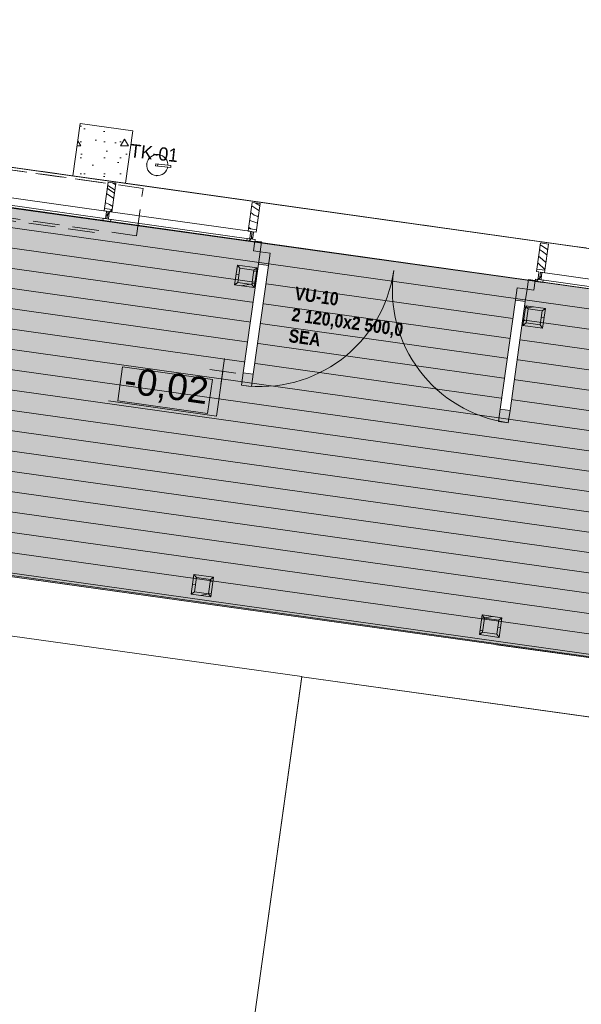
# Model space of a CAD drawing. Header units: millimetres. Extents: x 74467 to 235410, y -65 to 114857.
# Tile 165 of 256: x 113358 to 117603, y 83304 to 90744. Entities that reach past the tile are written whole.
import ezdxf
from ezdxf.enums import TextEntityAlignment as Align

# ---------------------------------------------------------------- set-up
doc = ezdxf.new("R2010")
doc.units = ezdxf.units.MM
doc.header["$MEASUREMENT"] = 0
for name, pattern in [('Katkend topelt', [1093.611073, 529.166651, -211.666656, 141.111112, -211.666656]), ('Katkend varjatud', [300, 200, -100]), ('Kriipsjoon', [3527.298, 2469.2356, -1058.0624]), ('Wipeout_Contour', [1000, 0, -1000])]:
    doc.linetypes.add(name, pattern=pattern)
for name, color, linetype in [('00 Kunstikonkursi LÜ jaoks asendi 2D', 7, 'Continuous'), ('00 Mõõdud kõrgusmärk.AR', 7, 'Continuous'), ('00 Silt KLF.AR', 7, 'Continuous'), ('00 Teljed.AR', 7, 'Continuous'), ('1233 Postid.AR', 7, 'Continuous'), ('1235 Vahelaed.AR', 7, 'Continuous'), ('1244 Fassaadivarustus.AR', 7, 'Continuous'), ('1245 Klaasfassaadid.AR', 7, 'Continuous'), ('1253 Terrassipostid.AR', 7, 'Continuous'), ('1253 Välisterrassid.AR', 7, 'Continuous'), ('9350 Netopind.AR', 7, 'Continuous'), ('9411 TO tulekustuti.TO', 7, 'Continuous'), ('Uks', 7, 'Continuous')]:
    doc.layers.add(name, color=color, linetype=linetype)
doc.styles.add('GENERATED_STYLE_2', font='txt', dxfattribs={"width": 0.84})
doc.styles.add('GENERATED_STYLE_3', font='txt')
pattern_1 = [(10, (0, 0), (-15.628336, 88.632695), [])]
pattern_2 = [(45, (0, 0), (-176.7767, 176.7767), []), (45, (-35.36, 35.36), (-176.7767, 176.7767), []), (45, (-70.7, 70.7), (-176.7767, 176.7767), [])]

# ---------------------------------------------------------------- blocks, each defined once
blk = doc.blocks.new('Slab_2_1', base_point=(97924.2, 91486.6))
at = {"layer": '1253 Välisterrassid.AR', "linetype": 'Continuous', "lineweight": 13, "true_color": 0xcdcecd}
h = blk.add_hatch(dxfattribs=at)
h.set_pattern_fill('Põrandalaud_0001', color=254, style=0, pattern_type=2)
h.set_pattern_definition([(352, (109408.39, 80356.21), (21.1543, 150.5207), [])])
h.paths.add_polyline_path([(97924.2, 91486.6), (94848.5, 69601.6), (97576.7, 69218.2), (100269, 88374.9), (121846.9, 85342.4), (119898.5, 71478.6), (121636.4, 71234.4), (123968.3, 87826.3)])
at = {"layer": '1253 Välisterrassid.AR', "color": 7, "linetype": 'Continuous', "lineweight": 13, "flags": 128}
blk.add_lwpolyline([(97924.2, 91486.6), (123968.3, 87826.3), (121636.4, 71234.4), (119898.5, 71478.6), (121846.9, 85342.4), (100269, 88374.9), (97576.7, 69218.2), (94848.5, 69601.6)], close=True, dxfattribs=at)
blk = doc.blocks.new('Slab_23_1', base_point=(97668.9, 91825.4))
at = {"color": 254, "linetype": 'Wipeout_Contour', "lineweight": 0, "ltscale": 737196.925936}
blk.add_wipeout([(97668.9, 91825.4), (124307.1, 88081.6), (129442.6, 87359.9), (129442.6, 93185.9), (97860.1, 93185.9)], dxfattribs=at).dxf.layer = '1235 Vahelaed.AR'
at = {"layer": '1235 Vahelaed.AR', "color": 7, "linetype": 'Continuous', "lineweight": 13, "flags": 128}
blk.add_lwpolyline([(97668.9, 91825.4), (124307.1, 88081.6)], dxfattribs=at)
blk = doc.blocks.new('Beam_3_1', base_point=(106678.7, 90538.9))
at = {"layer": '1244 Fassaadivarustus.AR', "color": 7, "linetype": 'Katkend varjatud', "lineweight": 13}
for p, q in [((106628.5, 90181.5), (106678.7, 90538.9)), ((106678.7, 90538.9), (114291.2, 89469.1)), ((106628.5, 90181.5), (114240.9, 89111.6)), ((114240.9, 89111.6), (114291.2, 89469.1))]:
    blk.add_line(p, q, dxfattribs=at)
blk = doc.blocks.new('Beam_4_1', base_point=(111995.1, 89791.8))
at = {"layer": '1244 Fassaadivarustus.AR', "color": 7, "linetype": 'Katkend varjatud', "lineweight": 13}
for p, q in [((111942.1, 89414.5), (111995.1, 89791.8)), ((111995.1, 89791.8), (114043.9, 89503.8)), ((111942.1, 89414.5), (113990.9, 89126.5))]:
    blk.add_line(p, q, dxfattribs=at)
blk = doc.blocks.new('Söökla_RG 125_21_1', base_point=(128542.7, 93185.9))
at = {"layer": '9350 Netopind.AR', "color": 7, "linetype": 'Continuous', "lineweight": 13, "flags": 128}
blk.add_lwpolyline([(97860.1, 93185.9), (97668.9, 91825.4), (101877.5, 91233.9), (101933.1, 91629.3), (102329.2, 91573.6), (102273.6, 91178.2), (107819.1, 90398.9), (107874.7, 90794.3), (108270.8, 90738.6), (108215.3, 90343.2), (113760.8, 89563.8), (113816.4, 89959.9), (114212.5, 89904.3), (114156.9, 89508.2), (119702.4, 88728.8), (119758, 89124.9), (120154.1, 89069.2), (120098.5, 88673.1), (124307.1, 88081.6), (124362.7, 88477), (124758.8, 88421.4), (124704.6, 88035.9), (129702.6, 87333.4), (129702.6, 93185.9)], close=True, dxfattribs=at)
blk = doc.blocks.new('Column_2_1', base_point=(114798.9, 86388.4))
at = {"layer": '1253 Terrassipostid.AR', "linetype": 'Continuous', "lineweight": 13, "true_color": 0x8c8d8c}
h = blk.add_hatch(dxfattribs=at)
h.set_pattern_fill('Puit_0001', color=252, style=0, pattern_type=2)
h.set_pattern_definition(pattern_1)
h.paths.add_polyline_path([(114675.5, 86552.2), (114654.6, 86403.7), (114678.4, 86421.5), (114693.4, 86528.5)])
h = blk.add_hatch(dxfattribs=at)
h.set_pattern_fill('Puit_0001', color=252, style=0, pattern_type=2)
h.set_pattern_definition(pattern_1)
h.paths.add_polyline_path([(114824.1, 86531.3), (114675.5, 86552.2), (114693.4, 86528.5), (114800.3, 86513.5)])
h = blk.add_hatch(dxfattribs=at)
h.set_pattern_fill('Puit_0001', color=252, style=0, pattern_type=2)
h.set_pattern_definition(pattern_1)
h.paths.add_polyline_path([(114803.2, 86382.8), (114824.1, 86531.3), (114800.3, 86513.5), (114785.3, 86406.5)])
h = blk.add_hatch(dxfattribs=at)
h.set_pattern_fill('Puit_0001', color=252, style=0, pattern_type=2)
h.set_pattern_definition(pattern_1)
h.paths.add_polyline_path([(114654.6, 86403.7), (114803.2, 86382.8), (114785.3, 86406.5), (114678.4, 86421.5)])
at = {"layer": '1253 Terrassipostid.AR', "color": 7, "linetype": 'Continuous', "lineweight": 13, "flags": 128}
for points in [[(114675.5, 86552.2), (114654.6, 86403.7)], [(114824.1, 86531.3), (114675.5, 86552.2)], [(114675.5, 86552.2), (114693.4, 86528.5)], [(114678.4, 86421.5), (114693.4, 86528.5)], [(114693.4, 86528.5), (114800.3, 86513.5)], [(114824.1, 86531.3), (114800.3, 86513.5)], [(114803.2, 86382.8), (114824.1, 86531.3)], [(114800.3, 86513.5), (114785.3, 86406.5)], [(114654.6, 86403.7), (114678.4, 86421.5)], [(114654.6, 86403.7), (114803.2, 86382.8)], [(114785.3, 86406.5), (114678.4, 86421.5)], [(114785.3, 86406.5), (114803.2, 86382.8)]]:
    blk.add_lwpolyline(points, dxfattribs=at)
blk = doc.blocks.new('Column_3_1', base_point=(116977.5, 86082.3))
at = {"layer": '1253 Terrassipostid.AR', "linetype": 'Continuous', "lineweight": 13, "true_color": 0x8c8d8c}
h = blk.add_hatch(dxfattribs=at)
h.set_pattern_fill('Puit_0001', color=252, style=0, pattern_type=2)
h.set_pattern_definition(pattern_1)
h.paths.add_polyline_path([(116854.1, 86246), (116833.2, 86097.5), (116856.9, 86115.4), (116872, 86222.3)])
h = blk.add_hatch(dxfattribs=at)
h.set_pattern_fill('Puit_0001', color=252, style=0, pattern_type=2)
h.set_pattern_definition(pattern_1)
h.paths.add_polyline_path([(117002.6, 86225.1), (116854.1, 86246), (116872, 86222.3), (116978.9, 86207.3)])
h = blk.add_hatch(dxfattribs=at)
h.set_pattern_fill('Puit_0001', color=252, style=0, pattern_type=2)
h.set_pattern_definition(pattern_1)
h.paths.add_polyline_path([(116981.8, 86076.6), (117002.6, 86225.1), (116978.9, 86207.3), (116963.9, 86100.3)])
h = blk.add_hatch(dxfattribs=at)
h.set_pattern_fill('Puit_0001', color=252, style=0, pattern_type=2)
h.set_pattern_definition(pattern_1)
h.paths.add_polyline_path([(116833.2, 86097.5), (116981.8, 86076.6), (116963.9, 86100.3), (116856.9, 86115.4)])
at = {"layer": '1253 Terrassipostid.AR', "color": 7, "linetype": 'Continuous', "lineweight": 13, "flags": 128}
for points in [[(116854.1, 86246), (116833.2, 86097.5)], [(117002.6, 86225.1), (116854.1, 86246)], [(116854.1, 86246), (116872, 86222.3)], [(117002.6, 86225.1), (116978.9, 86207.3)], [(116981.8, 86076.6), (117002.6, 86225.1)], [(116856.9, 86115.4), (116872, 86222.3)], [(116872, 86222.3), (116978.9, 86207.3)], [(116978.9, 86207.3), (116963.9, 86100.3)], [(116833.2, 86097.5), (116856.9, 86115.4)], [(116833.2, 86097.5), (116981.8, 86076.6)], [(116963.9, 86100.3), (116856.9, 86115.4)], [(116963.9, 86100.3), (116981.8, 86076.6)]]:
    blk.add_lwpolyline(points, dxfattribs=at)
blk = doc.blocks.new('Column_11_1', base_point=(115127.4, 88725.5))
at = {"layer": '1253 Terrassipostid.AR', "linetype": 'Continuous', "lineweight": 13, "true_color": 0x8c8d8c}
h = blk.add_hatch(dxfattribs=at)
h.set_pattern_fill('Puit_0001', color=252, style=0, pattern_type=2)
h.set_pattern_definition(pattern_1)
h.paths.add_polyline_path([(115004, 88889.2), (114983.1, 88740.7), (115006.8, 88758.6), (115021.8, 88865.5)])
h = blk.add_hatch(dxfattribs=at)
h.set_pattern_fill('Puit_0001', color=252, style=0, pattern_type=2)
h.set_pattern_definition(pattern_1)
h.paths.add_polyline_path([(115152.5, 88868.4), (115004, 88889.2), (115021.8, 88865.5), (115128.8, 88850.5)])
h = blk.add_hatch(dxfattribs=at)
h.set_pattern_fill('Puit_0001', color=252, style=0, pattern_type=2)
h.set_pattern_definition(pattern_1)
h.paths.add_polyline_path([(115131.6, 88719.8), (115152.5, 88868.4), (115128.8, 88850.5), (115113.8, 88743.5)])
h = blk.add_hatch(dxfattribs=at)
h.set_pattern_fill('Puit_0001', color=252, style=0, pattern_type=2)
h.set_pattern_definition(pattern_1)
h.paths.add_polyline_path([(114983.1, 88740.7), (115131.6, 88719.8), (115113.8, 88743.5), (115006.8, 88758.6)])
at = {"layer": '1253 Terrassipostid.AR', "color": 7, "linetype": 'Continuous', "lineweight": 13, "flags": 128}
for points in [[(115004, 88889.2), (114983.1, 88740.7)], [(115152.5, 88868.4), (115004, 88889.2)], [(115004, 88889.2), (115021.8, 88865.5)], [(115006.8, 88758.6), (115021.8, 88865.5)], [(115021.8, 88865.5), (115128.8, 88850.5)], [(115128.8, 88850.5), (115113.8, 88743.5)], [(115152.5, 88868.4), (115128.8, 88850.5)], [(115131.6, 88719.8), (115152.5, 88868.4)], [(114983.1, 88740.7), (115006.8, 88758.6)], [(115113.8, 88743.5), (115006.8, 88758.6)], [(114983.1, 88740.7), (115131.6, 88719.8)], [(115113.8, 88743.5), (115131.6, 88719.8)]]:
    blk.add_lwpolyline(points, dxfattribs=at)
blk = doc.blocks.new('Column_12_1', base_point=(117306, 88419.3))
at = {"layer": '1253 Terrassipostid.AR', "linetype": 'Continuous', "lineweight": 13, "true_color": 0x8c8d8c}
h = blk.add_hatch(dxfattribs=at)
h.set_pattern_fill('Puit_0001', color=252, style=0, pattern_type=2)
h.set_pattern_definition(pattern_1)
h.paths.add_polyline_path([(117182.6, 88583.1), (117161.7, 88434.5), (117185.4, 88452.4), (117200.4, 88559.3)])
h = blk.add_hatch(dxfattribs=at)
h.set_pattern_fill('Puit_0001', color=252, style=0, pattern_type=2)
h.set_pattern_definition(pattern_1)
h.paths.add_polyline_path([(117331.1, 88562.2), (117182.6, 88583.1), (117200.4, 88559.3), (117307.4, 88544.3)])
h = blk.add_hatch(dxfattribs=at)
h.set_pattern_fill('Puit_0001', color=252, style=0, pattern_type=2)
h.set_pattern_definition(pattern_1)
h.paths.add_polyline_path([(117310.2, 88413.6), (117331.1, 88562.2), (117307.4, 88544.3), (117292.4, 88437.4)])
h = blk.add_hatch(dxfattribs=at)
h.set_pattern_fill('Puit_0001', color=252, style=0, pattern_type=2)
h.set_pattern_definition(pattern_1)
h.paths.add_polyline_path([(117161.7, 88434.5), (117310.2, 88413.6), (117292.4, 88437.4), (117185.4, 88452.4)])
at = {"layer": '1253 Terrassipostid.AR', "color": 7, "linetype": 'Continuous', "lineweight": 13, "flags": 128}
for points in [[(117182.6, 88583.1), (117161.7, 88434.5)], [(117331.1, 88562.2), (117182.6, 88583.1)], [(117182.6, 88583.1), (117200.4, 88559.3)], [(117185.4, 88452.4), (117200.4, 88559.3)], [(117200.4, 88559.3), (117307.4, 88544.3)], [(117307.4, 88544.3), (117292.4, 88437.4)], [(117331.1, 88562.2), (117307.4, 88544.3)], [(117310.2, 88413.6), (117331.1, 88562.2)], [(117161.7, 88434.5), (117185.4, 88452.4)], [(117161.7, 88434.5), (117310.2, 88413.6)], [(117292.4, 88437.4), (117185.4, 88452.4)], [(117292.4, 88437.4), (117310.2, 88413.6)]]:
    blk.add_lwpolyline(points, dxfattribs=at)
blk = doc.blocks.new('Column_66_1', base_point=(113986.6, 89734))
at = {"layer": '1233 Postid.AR', "linetype": 'Continuous', "lineweight": 13, "true_color": 0x8c8d8c}
h = blk.add_hatch(dxfattribs=at)
h.set_pattern_fill('Betoon_0001', color=252, style=0, pattern_type=2)
h.set_pattern_definition([(0, (0, 0), (0, 623.5383), [60, -300]), (0, (180, 311.8), (0, 623.5383), [60, -300]), (60, (0, 0), (-540, 311.7692), [60, -300]), (60, (360, 0), (-540, 311.7692), [60, -300]), (120, (60, 0), (540, 311.7692), [60, -300]), (120, (420, 0), (540, 311.7692), [60, -300]), (0, (0, 60), (0, 120), [0, -120, 0, -180.00001]), (45, (60, 60), (-84.85282, 84.85282), [0, -90, 0, -150.00001])])
h.paths.add_polyline_path([(113760.8, 89563.8), (114156.9, 89508.2), (114212.5, 89904.3), (113816.4, 89959.9)])
at = {"layer": '1233 Postid.AR', "color": 7, "linetype": 'Continuous', "lineweight": 15, "flags": 128}
blk.add_lwpolyline([(113760.8, 89563.8), (114156.9, 89508.2), (114212.5, 89904.3), (113816.4, 89959.9)], close=True, dxfattribs=at)
blk = doc.blocks.new('Level Dimension_7_1', base_point=(114893.6, 88086.1))
at = {"layer": '00 Mõõdud kõrgusmärk.AR', "color": 5, "linetype": 'Continuous', "lineweight": 13}
for p, q in [((114907.5, 88185.1), (114879.7, 87987.1)), ((114992.6, 88072.2), (114794.6, 88100)), ((114893.6, 88086.1), (114846.3, 87749.4)), ((114846.3, 87749.4), (114029.1, 87864.2))]:
    blk.add_line(p, q, dxfattribs=at)
at = {"layer": '00 Mõõdud kõrgusmärk.AR', "color": 5, "linetype": 'Continuous', "lineweight": 13, "flags": 128}
blk.add_lwpolyline([(114099.9, 87864.4), (114778.4, 87769), (114814.5, 88026.5), (114136, 88121.9)], close=True, dxfattribs=at)
at = {"layer": '00 Mõõdud kõrgusmärk.AR', "color": 5, "lineweight": 13, "insert": (114133.7, 87889.9), "char_height": 200, "attachment_point": 7, "rotation": 352, "style": 'GENERATED_STYLE_3'}
blk.add_mtext('\\A1;{\\pql;\\fArial|b0|i0|c0|p34;-0,02}', dxfattribs=at)
blk = doc.blocks.new('*X3510')
at = {"layer": '1245 Klaasfassaadid.AR', "color": 7, "linetype": 'Continuous', "lineweight": 13}
for p, q in [((114084.5, 89496.4), (114058.6, 89511.9)), ((114014.8, 89431.8), (114048.1, 89408.6)), ((114036.1, 89459.3), (114020.3, 89470.8)), ((114024, 89491.4), (114023.3, 89491.9)), ((114078.9, 89456.3), (114024, 89491.4)), ((114069.8, 89434.6), (114036.1, 89459.3)), ((114075.3, 89430.7), (114069.8, 89434.6)), ((114037.9, 89346.8), (114005.2, 89363.2)), ((114059.1, 89400.4), (114048.1, 89408.6)), ((114069.9, 89392.2), (114059.1, 89400.4)), ((114061.6, 89333), (114037.9, 89346.8))]:
    blk.add_line(p, q, dxfattribs=at)
blk = doc.blocks.new('*X3513')
at = {"layer": '1245 Klaasfassaadid.AR', "color": 7, "linetype": 'Continuous', "lineweight": 13}
for p, q in [((115143.6, 89357.2), (115139.4, 89360)), ((115152.9, 89351.2), (115143.6, 89357.2)), ((115162.3, 89345.1), (115152.9, 89351.2)), ((115130.9, 89267.8), (115105.2, 89286)), ((115165.6, 89302.4), (115112.3, 89336.9)), ((115171.6, 89339.1), (115162.3, 89345.1)), ((115167.9, 89300.9), (115165.6, 89302.4)), ((115173.1, 89338.2), (115171.6, 89339.1)), ((115096.7, 89226), (115135.9, 89214)), ((115130.9, 89267.8), (115153.6, 89258.5)), ((115135.9, 89214), (115154.7, 89207.3)), ((115153.6, 89258.5), (115161.4, 89255.1)), ((115102.5, 89165.5), (115089.5, 89174.2)), ((115107.1, 89162.5), (115102.5, 89165.5))]:
    blk.add_line(p, q, dxfattribs=at)
blk = doc.blocks.new('*X3520')
at = {"layer": '1245 Klaasfassaadid.AR', "color": 7, "linetype": 'Continuous', "lineweight": 13}
for p, q in [((117308.8, 88991.8), (117287.6, 89007.1)), ((117304.9, 89035.1), (117292.6, 89042.7)), ((117348.4, 89008.7), (117304.9, 89035.1)), ((117342.6, 88967.5), (117308.8, 88991.8)), ((117284.7, 88898), (117273.6, 88907.8)), ((117308.7, 88931.2), (117280.4, 88956.1)), ((117334.5, 88909.5), (117308.7, 88931.2)), ((117315.9, 88866.5), (117284.7, 88898)), ((117327.1, 88856.8), (117315.9, 88866.5))]:
    blk.add_line(p, q, dxfattribs=at)
blk = doc.blocks.new('Curtain Wall_23_1')
at = {"layer": '1245 Klaasfassaadid.AR', "linetype": 'Continuous', "lineweight": 0, "true_color": 0x000000}
h = blk.add_hatch(dxfattribs=at)
h.set_pattern_fill('Alumiinium_0001', color=178, style=0, pattern_type=2)
h.set_pattern_definition(pattern_2)
h.paths.add_polyline_path([(113996.3, 89300), (114015.1, 89297.3), (114011.2, 89269.1), (114033, 89266), (114036.9, 89294.3), (114055.7, 89291.6), (114058.3, 89309.9), (113998.9, 89318.3)])
h = blk.add_hatch(dxfattribs=at)
h.set_pattern_fill('Alumiinium_0001', color=178, style=0, pattern_type=2)
h.set_pattern_definition(pattern_2)
h.paths.add_polyline_path([(113985.8, 89225.2), (114045.2, 89216.9), (114047.8, 89235.2), (114029, 89237.8), (114027.9, 89230.3), (114006.2, 89233.4), (114007.2, 89240.9), (113988.4, 89243.5)])
h = blk.add_hatch(dxfattribs=at)
h.set_pattern_fill('Alumiinium_0001', color=178, style=0, pattern_type=2)
h.set_pattern_definition(pattern_2)
h.paths.add_polyline_path([(114006.2, 89233.4), (114027.9, 89230.3), (114029, 89237.8), (114033, 89266), (114011.2, 89269.1), (114007.2, 89240.9)])
h = blk.add_hatch(dxfattribs=at)
h.set_pattern_fill('Alumiinium_0001', color=178, style=0, pattern_type=2)
h.set_pattern_definition(pattern_2)
h.paths.add_polyline_path([(115085.6, 89146.9), (115104.4, 89144.2), (115100.5, 89116), (115122.3, 89113), (115126.2, 89141.2), (115145, 89138.5), (115147.6, 89156.8), (115088.2, 89165.2)])
h = blk.add_hatch(dxfattribs=at)
h.set_pattern_fill('Alumiinium_0001', color=178, style=0, pattern_type=2)
h.set_pattern_definition(pattern_2)
h.paths.add_polyline_path([(115075.1, 89072.1), (115134.5, 89063.8), (115137.1, 89082.1), (115118.3, 89084.7), (115117.2, 89077.2), (115095.4, 89080.3), (115096.5, 89087.8), (115077.7, 89090.4)])
h = blk.add_hatch(dxfattribs=at)
h.set_pattern_fill('Alumiinium_0001', color=178, style=0, pattern_type=2)
h.set_pattern_definition(pattern_2)
h.paths.add_polyline_path([(115095.4, 89080.3), (115117.2, 89077.2), (115118.3, 89084.7), (115122.3, 89113), (115100.5, 89116), (115096.5, 89087.8)])
h = blk.add_hatch(dxfattribs=at)
h.set_pattern_fill('Alumiinium_0001', color=178, style=0, pattern_type=2)
h.set_pattern_definition(pattern_2)
h.paths.add_polyline_path([(117264.2, 88840.7), (117283, 88838.1), (117279.1, 88809.8), (117300.8, 88806.8), (117304.8, 88835), (117323.6, 88832.3), (117326.2, 88850.7), (117266.8, 88859)])
h = blk.add_hatch(dxfattribs=at)
h.set_pattern_fill('Alumiinium_0001', color=178, style=0, pattern_type=2)
h.set_pattern_definition(pattern_2)
h.paths.add_polyline_path([(117253.7, 88765.9), (117313.1, 88757.6), (117315.7, 88775.9), (117296.9, 88778.5), (117295.8, 88771), (117274, 88774.1), (117275.1, 88781.6), (117256.3, 88784.2)])
h = blk.add_hatch(dxfattribs=at)
h.set_pattern_fill('Alumiinium_0001', color=178, style=0, pattern_type=2)
h.set_pattern_definition(pattern_2)
h.paths.add_polyline_path([(117274, 88774.1), (117295.8, 88771), (117296.9, 88778.5), (117300.8, 88806.8), (117279.1, 88809.8), (117275.1, 88781.6)])
at = {"layer": '1245 Klaasfassaadid.AR', "color": 7, "linetype": 'Continuous', "lineweight": 13}
for p, q in [((114026.7, 89516.3), (114086.2, 89508)), ((115116, 89363.3), (115175.4, 89354.9)), ((113996.3, 89300), (114015.1, 89297.3)), ((113998.9, 89318.3), (114058.3, 89309.9)), ((114036.9, 89294.3), (114055.7, 89291.6)), ((113988.4, 89243.5), (113985.8, 89225.2)), ((113985.8, 89225.2), (114045.2, 89216.9)), ((113988.4, 89243.5), (114007.2, 89240.9)), ((114029, 89237.8), (114047.8, 89235.2)), ((114047.8, 89235.2), (114045.2, 89216.9)), ((115085.6, 89146.9), (115104.4, 89144.2)), ((115088.2, 89165.2), (115147.6, 89156.8)), ((115126.2, 89141.2), (115145, 89138.5)), ((115077.7, 89090.4), (115075.1, 89072.1)), ((115075.1, 89072.1), (115134.5, 89063.8)), ((115077.7, 89090.4), (115096.5, 89087.8)), ((115118.3, 89084.7), (115137.1, 89082.1)), ((115137.1, 89082.1), (115134.5, 89063.8)), ((117294.6, 89057.1), (117354, 89048.7)), ((117264.2, 88840.7), (117283, 88838.1)), ((117266.8, 88859), (117326.2, 88850.7)), ((117304.8, 88835), (117323.6, 88832.3)), ((117256.3, 88784.2), (117253.7, 88765.9)), ((117253.7, 88765.9), (117313.1, 88757.6)), ((117256.3, 88784.2), (117275.1, 88781.6)), ((117296.9, 88778.5), (117315.7, 88775.9)), ((117315.7, 88775.9), (117313.1, 88757.6))]:
    blk.add_line(p, q, dxfattribs=at)
at = {"layer": '1245 Klaasfassaadid.AR', "color": 7, "linetype": 'Continuous', "lineweight": 13, "flags": 128}
for points in [[(114026.7, 89516.3), (113998.9, 89318.3), (113996.3, 89300)], [(114086.2, 89508), (114058.3, 89309.9), (114055.7, 89291.6)], [(115116, 89363.3), (115088.2, 89165.2), (115085.6, 89146.9)], [(115175.4, 89354.9), (115147.6, 89156.8), (115145, 89138.5)], [(114015.1, 89297.3), (114011.2, 89269.1), (114007.2, 89240.9)], [(114036.9, 89294.3), (114033, 89266), (114029, 89237.8)], [(115104.4, 89144.2), (115100.5, 89116), (115096.5, 89087.8)], [(115126.2, 89141.2), (115122.3, 89113), (115118.3, 89084.7)], [(117294.6, 89057.1), (117266.8, 88859), (117264.2, 88840.7)], [(117354, 89048.7), (117326.2, 88850.7), (117323.6, 88832.3)], [(117283, 88838.1), (117279.1, 88809.8), (117275.1, 88781.6)], [(117304.8, 88835), (117300.8, 88806.8), (117296.9, 88778.5)]]:
    blk.add_lwpolyline(points, dxfattribs=at)
for points in [[(114018.1, 89239.3), (114026, 89295.8), (112936.7, 89448.9), (112928.8, 89392.4)], [(115107.4, 89086.3), (115115.3, 89142.7), (114026, 89295.8), (114018.1, 89239.3)], [(118375.3, 88627), (118383.2, 88683.4), (117293.9, 88836.5), (117286, 88780.1)]]:
    blk.add_lwpolyline(points, close=True, dxfattribs=at)
at = {"layer": 'Uks', "color": 7, "linetype": 'Continuous', "lineweight": 15, "flags": 128}
for points in [[(115125.2, 88997.4), (115176.7, 88990.2), (115187.1, 89064.4), (115135.6, 89071.7)], [(117254.8, 88773.9), (117203.3, 88781.1), (117192.9, 88706.8), (117244.4, 88699.6)]]:
    blk.add_lwpolyline(points, close=True, dxfattribs=at)
at = {"layer": '1245 Klaasfassaadid.AR', "linetype": 'Continuous', "lineweight": 0}
for name in ['*X3510', '*X3513', '*X3520']:
    blk.add_blockref(name, (0, 0), dxfattribs=at)
at = {"color": 254, "linetype": 'Wipeout_Contour', "lineweight": 0, "ltscale": 580852.700966}
blk.add_wipeout([(115237.9, 88886.7), (115163.6, 88897.1), (115048.1, 88075.2), (115122.4, 88064.7)], dxfattribs=at).dxf.layer = 'Uks'
at = {"color": 254, "linetype": 'Wipeout_Contour', "lineweight": 0, "ltscale": 586373.441996}
blk.add_wipeout([(117105.5, 88624.2), (116990, 87802.3), (117064.3, 87791.8), (117179.8, 88613.7)], dxfattribs=at).dxf.layer = 'Uks'
at = {"layer": 'Uks', "color": 7, "linetype": 'Continuous', "lineweight": 15}
for p, q in [((115163.6, 88897.1), (115048.1, 88075.2)), ((115237.9, 88886.7), (115122.4, 88064.7)), ((115237.9, 88886.7), (115122.4, 88064.7)), ((117105.5, 88624.2), (116990, 87802.3)), ((117105.5, 88624.2), (116990, 87802.3)), ((117179.8, 88613.7), (117064.3, 87791.8))]:
    blk.add_line(p, q, dxfattribs=at)
at = {"layer": 'Uks', "color": 7, "linetype": 'Continuous', "lineweight": 15, "flags": 128}
for points in [[(115251, 88979.7), (115237.9, 88886.7), (115163.6, 88897.1), (115176.7, 88990.2)], [(115237.9, 88886.7), (115122.4, 88064.7), (115048.1, 88075.2), (115163.6, 88897.1)], [(117118.6, 88717.3), (117105.5, 88624.2), (117179.8, 88613.7), (117192.9, 88706.8)], [(117105.5, 88624.2), (116990, 87802.3), (117064.3, 87791.8), (117179.8, 88613.7)], [(115122.4, 88064.7), (115109.3, 87971.6), (115035, 87982.1), (115048.1, 88075.2)], [(116990, 87802.3), (116976.9, 87709.2), (117051.2, 87698.7), (117064.3, 87791.8)]]:
    blk.add_lwpolyline(points, close=True, dxfattribs=at)
at = {"layer": 'Uks', "color": 7, "linetype": 'Continuous', "lineweight": 13}
for centre, start, end in [((115176.7, 88990.2), 262, 352), ((117192.9, 88706.8), 172, 262)]:
    blk.add_arc(centre, 1018, start, end, dxfattribs=at)
blk = doc.blocks.new('Standard grid marker_16')
at = {"layer": '00 Teljed.AR', "color": 252, "linetype": 'Katkend topelt', "lineweight": 13, "true_color": 0x8c8d8c}
blk.add_line((1179.4, 0), (63858.1, 0), dxfattribs=at)
at = {"layer": '00 Teljed.AR', "color": 252, "lineweight": 13, "true_color": 0x8c8d8c, "style": 'GENERATED_STYLE_3'}
for tag, p in [('AC_MarkerText_1_0', (-179.7, -190)), ('AC_MarkerText_1_1', (65257.7, -190))]:
    blk.add_attdef(tag, text='', height=200, rotation=188, dxfattribs=at).set_placement(p, align=Align.TOP_CENTER)
blk = doc.blocks.new('TK-01')
at = {"layer": '9411 TO tulekustuti.TO', "color": 7, "linetype": 'Continuous', "lineweight": 13}
for start, end in [(90, 180), (0, 90), (180, 270), (270, 0)]:
    blk.add_arc((219.4, 80), 80, start, end, dxfattribs=at)
for p in [(219.4, 160), (139.4, 80), (299.4, 80), (219.4, 0)]:
    blk.add_point(p, dxfattribs=at)
at = {"color": 254, "linetype": 'Wipeout_Contour', "lineweight": 0, "ltscale": 1107.079028}
blk.add_wipeout([(207.1, 87), (207.1, 73), (321.6, 73), (321.6, 87)], dxfattribs=at).dxf.layer = '9411 TO tulekustuti.TO'
at = {"layer": '9411 TO tulekustuti.TO', "color": 7, "linetype": 'Continuous', "lineweight": 13}
for p, q in [((207.1, 87), (207.1, 73)), ((321.6, 87), (207.1, 87)), ((321.6, 73), (321.6, 87)), ((207.1, 73), (321.6, 73))]:
    blk.add_line(p, q, dxfattribs=at)
at = {"color": 254, "linetype": 'Wipeout_Contour', "lineweight": 0, "ltscale": 914.841019}
blk.add_wipeout([(207.1, 87), (207.1, 73), (221.2, 73), (221.2, 87)], dxfattribs=at).dxf.layer = '9411 TO tulekustuti.TO'
at = {"layer": '9411 TO tulekustuti.TO', "color": 7, "linetype": 'Continuous', "lineweight": 13}
for p, q in [((207.1, 87), (207.1, 73)), ((221.2, 87), (207.1, 87)), ((221.2, 73), (221.2, 87)), ((207.1, 73), (221.2, 73))]:
    blk.add_line(p, q, dxfattribs=at)
at = {"layer": '9411 TO tulekustuti.TO', "color": 7, "lineweight": 15, "style": 'GENERATED_STYLE_2'}
blk.add_attdef('DUMMY_24', text='', height=100, dxfattribs=at).set_placement((0, 217.9), align=Align.TOP_LEFT)

msp = doc.modelspace()

# ---------------------------------------------------------------- block references
at = {"layer": '1253 Välisterrassid.AR', "color": 7, "linetype": 'Continuous', "lineweight": 13}
msp.add_blockref('Slab_2_1', (97924.2, 91486.6), dxfattribs=at)

# ---------------------------------------------------------------- next in the draw order: block references
at = {"layer": '1235 Vahelaed.AR', "color": 7, "linetype": 'Continuous', "lineweight": 13}
msp.add_blockref('Slab_23_1', (97668.9, 91825.4), dxfattribs=at)

# ---------------------------------------------------------------- next in the draw order: block references
at = {"layer": '1244 Fassaadivarustus.AR', "color": 7, "lineweight": 13}
for name, p in [('Beam_3_1', (106678.7, 90538.9)), ('Beam_4_1', (111995.1, 89791.8))]:
    msp.add_blockref(name, p, dxfattribs=at)

# ---------------------------------------------------------------- next in the draw order: wipeouts: each hides what was drawn before it
at = {"color": 254, "linetype": 'Wipeout_Contour', "lineweight": 0, "ltscale": 1106957.325690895}
msp.add_wipeout([(86371.6, 105811.4), (85252, 103464.9), (118693.5, 103518.1), (139774.1, 103480.6), (139783.7, 82997), (142852.8, 81554), (142830.8, 105959.2)], dxfattribs=at).dxf.layer = '00 Kunstikonkursi LÜ jaoks asendi 2D'

# ---------------------------------------------------------------- next in the draw order: block references
at = {"layer": '1233 Postid.AR', "color": 7, "lineweight": 15}
msp.add_blockref('Column_66_1', (113986.6, 89734), dxfattribs=at)
at = {"layer": '1253 Terrassipostid.AR', "color": 7, "lineweight": 15}
for name, p in [('Column_11_1', (115127.4, 88725.5)), ('Column_12_1', (117306, 88419.3))]:
    msp.add_blockref(name, p, dxfattribs=at)

# ---------------------------------------------------------------- next in the draw order: wipeouts: each hides what was drawn before it
at = {"color": 254, "linetype": 'Wipeout_Contour', "lineweight": 0, "ltscale": 1079437.669537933}
msp.add_wipeout([(97704, 70132.8), (98144.5, 70071.1), (100635.8, 87858.8), (121333.8, 84960), (118963.7, 68037.1), (119411.7, 68027.3), (121836.4, 85338.7), (100257, 88361.1)], dxfattribs=at).dxf.layer = '00 Kunstikonkursi LÜ jaoks asendi 2D'

# ---------------------------------------------------------------- next in the draw order: linework, layer by layer
at = {"layer": '00 Kunstikonkursi LÜ jaoks asendi 2D', "color": 63, "linetype": 'Continuous', "lineweight": 13, "true_color": 0xbcc992}
for p, q in [((121836.4, 85338.7), (100257, 88361.1)), ((100635.8, 87858.8), (121333.8, 84960))]:
    msp.add_line(p, q, dxfattribs=at)
at = {"layer": '9350 Netopind.AR', "color": 161, "linetype": 'Continuous', "lineweight": 0, "true_color": 0x8f92da, "flags": 128}
msp.add_lwpolyline([(97860.1, 93185.9), (97668.9, 91825.4), (101877.5, 91233.9), (101933.1, 91629.3), (102329.2, 91573.6), (102273.6, 91178.2), (107819.1, 90398.9), (107874.7, 90794.3), (108270.8, 90738.6), (108215.3, 90343.2), (113760.8, 89563.8), (113816.4, 89959.9), (114212.5, 89904.3), (114156.9, 89508.2), (119702.4, 88728.8), (119758, 89124.9), (120154.1, 89069.2), (120098.5, 88673.1), (124307.1, 88081.6), (124362.7, 88477), (124758.8, 88421.4), (124704.6, 88035.9), (129702.6, 87333.4), (129702.6, 93185.9)], close=True, dxfattribs=at)

# ---------------------------------------------------------------- next in the draw order: block references
at = {"layer": '00 Mõõdud kõrgusmärk.AR', "color": 5, "lineweight": 13}
msp.add_blockref('Level Dimension_7_1', (114893.6, 88086.1), dxfattribs=at)
at = {"layer": '1253 Terrassipostid.AR', "color": 7, "lineweight": 15}
for name, p in [('Column_2_1', (114798.9, 86388.4)), ('Column_3_1', (116977.5, 86082.3))]:
    msp.add_blockref(name, p, dxfattribs=at)
at = {"layer": '9350 Netopind.AR', "color": 7, "linetype": 'Continuous', "lineweight": 13}
msp.add_blockref('Söökla_RG 125_21_1', (128542.7, 93185.9), dxfattribs=at)

# ---------------------------------------------------------------- next in the draw order: texts
at = {"layer": '00 Silt KLF.AR', "color": 7, "linetype": 'Continuous', "lineweight": 13, "insert": (115386.2, 88307.7), "char_height": 100, "attachment_point": 7, "rotation": 352, "line_spacing_factor": 0.967783, "style": 'GENERATED_STYLE_2'}
msp.add_mtext('\\A1;{\\pql;\\fArial|b1|i0|c0|p34;VU-10\\P\\pql;\\fArial|b1|i0|c0|p34;2\xa0120,0x2\xa0500,0\\P\\pql;\\fArial|b1|i0|c0|p34;SEA}', dxfattribs=at)

# ---------------------------------------------------------------- next in the draw order: wipeouts: each hides what was drawn before it
at = {"color": 254, "linetype": 'Wipeout_Contour', "lineweight": 0, "ltscale": 575607.353415}
msp.add_wipeout([(115491.4, 85779.9), (115075.3, 82808.9), (118046.3, 82392.8), (118462.5, 85363.8)], dxfattribs=at).dxf.layer = '00 Kunstikonkursi LÜ jaoks asendi 2D'

# ---------------------------------------------------------------- next in the draw order: linework, layer by layer
at = {"layer": '00 Kunstikonkursi LÜ jaoks asendi 2D', "color": 63, "linetype": 'Continuous', "lineweight": 13, "true_color": 0xbcc992}
for p, q in [((115491.4, 85779.9), (115075.3, 82808.9)), ((118462.5, 85363.8), (115491.4, 85779.9))]:
    msp.add_line(p, q, dxfattribs=at)
at = {"layer": '00 Kunstikonkursi LÜ jaoks asendi 2D', "color": 7, "linetype": 'Continuous', "lineweight": 13, "flags": 128}
msp.add_lwpolyline([(115491.4, 85779.9), (115075.3, 82808.9), (118046.3, 82392.8), (118462.5, 85363.8)], close=True, dxfattribs=at)

# ---------------------------------------------------------------- next in the draw order: wipeouts: each hides what was drawn before it
at = {"color": 254, "linetype": 'Wipeout_Contour', "lineweight": 0, "ltscale": 566998.347384}
msp.add_wipeout([(112520.4, 86196.5), (112104.3, 83225.5), (115075.3, 82809.4), (115491.5, 85780.4)], dxfattribs=at).dxf.layer = '00 Kunstikonkursi LÜ jaoks asendi 2D'

# ---------------------------------------------------------------- next in the draw order: hatches: boundary and pattern name
at = {"layer": '00 Kunstikonkursi LÜ jaoks asendi 2D', "linetype": 'Continuous', "lineweight": 0, "true_color": 0x161513}
msp.add_hatch(color=168, dxfattribs=at).paths.add_polyline_path([(78643.2, 56207.4), (97573.7, 69203.1), (100257, 88361.1), (121836.4, 85338.7), (119894.5, 71474), (121631.9, 71230), (123957.8, 87832), (97910.8, 91471.6), (94845.4, 69585.2), (80740.1, 71575.3)])

# ---------------------------------------------------------------- next in the draw order: linework, layer by layer
at = {"layer": '00 Kunstikonkursi LÜ jaoks asendi 2D', "color": 63, "linetype": 'Continuous', "lineweight": 13, "true_color": 0xbcc992}
for p, q in [((115491.5, 85780.4), (112520.4, 86196.5)), ((115075.3, 82809.4), (115491.5, 85780.4))]:
    msp.add_line(p, q, dxfattribs=at)
at = {"layer": '00 Kunstikonkursi LÜ jaoks asendi 2D', "color": 7, "linetype": 'Continuous', "lineweight": 13, "flags": 128}
msp.add_lwpolyline([(85212.3, 103505.9), (80740.1, 71575.3), (94839, 69600.8), (97910.8, 91471.6), (123957.8, 87832), (121631.9, 71230), (139853.7, 71250.7), (139838.5, 103531.6)], close=True, dxfattribs=at)
at = {"layer": '00 Kunstikonkursi LÜ jaoks asendi 2D', "color": 7, "linetype": 'Kriipsjoon', "lineweight": 13, "flags": 128}
msp.add_lwpolyline([(97704, 70132.8), (100257, 88361.1), (121836.4, 85338.7), (119894.5, 71474), (121704.1, 71219.9)], dxfattribs=at)

# ---------------------------------------------------------------- next in the draw order: block references
at = {"layer": '1245 Klaasfassaadid.AR', "linetype": 'Continuous', "lineweight": 0}
msp.add_blockref('Curtain Wall_23_1', (0, 0), dxfattribs=at)

# ---------------------------------------------------------------- next in the draw order: block references
at = {"layer": '00 Teljed.AR', "color": 7, "linetype": 'Continuous', "lineweight": 13, "zscale": 1000, "rotation": 172.0000000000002}
msp.add_blockref('Standard grid marker_16', (144446.7, 85251.2), dxfattribs=at)

# ---------------------------------------------------------------- next in the draw order: block references
at = {"layer": '9411 TO tulekustuti.TO', "color": 7, "linetype": 'Continuous', "lineweight": 13}
ref = msp.add_blockref('TK-01', (114172.1, 89589.4), dxfattribs=dict(at, zscale=1000, rotation=353.8331509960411))
ref.add_attrib('DUMMY_24', 'TK-01', dxfattribs={"color": 7, "lineweight": 15, "height": 100, "rotation": 353.83315, "style": 'GENERATED_STYLE_2'}).set_placement((114198.8, 89805.9), align=Align.TOP_LEFT)

doc.saveas('drawing.dxf')
